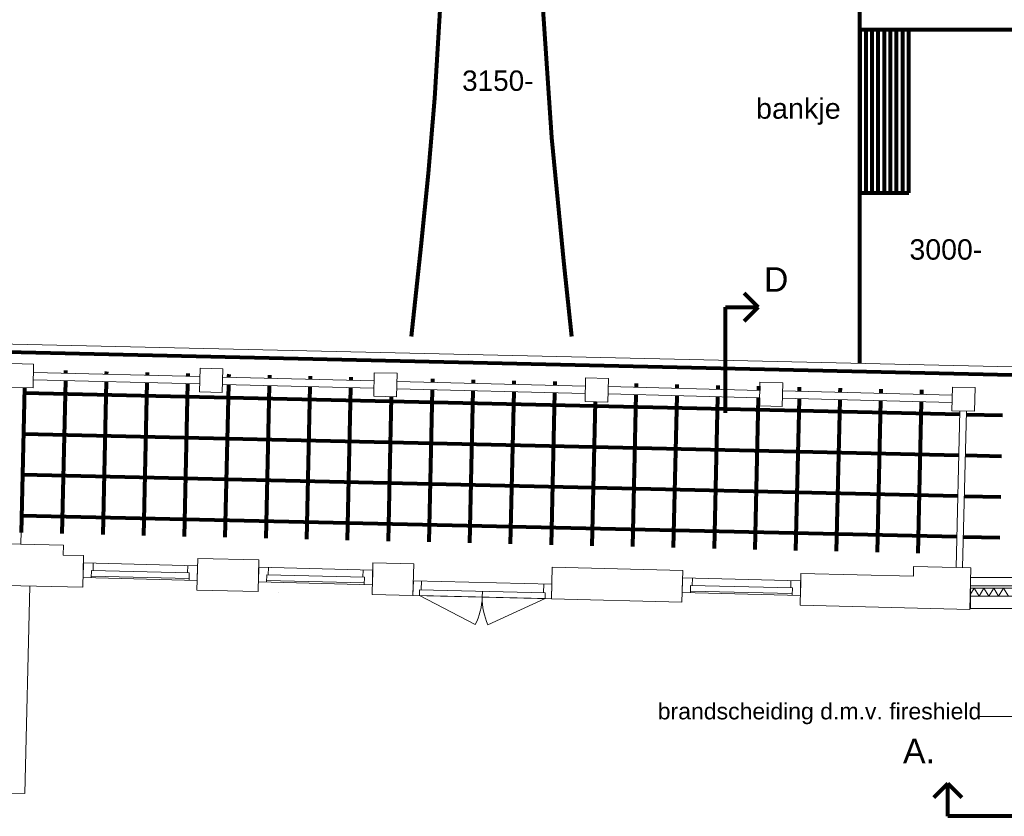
# Model space of a CAD drawing. Header units: millimetres. Extents: x -90830 to 24172, y -102460 to 73669.
# Tile 127 of 198: x -12028 to 47, y 50963 to 60728. Entities that reach past the tile are written whole.
import ezdxf

# ---------------------------------------------------------------- set-up
doc = ezdxf.new("R2010")
doc.units = ezdxf.units.MM
for name, color, linetype, lineweight in [('Algemeen', 253, 'Continuous', 9), ('Algemeen01', 253, 'Continuous', 80), ('B21-BUITENWANDEN_1', 253, 'Continuous', 9), ('B22-BINNENWANDEN_1', 253, 'Continuous', 9), ('B31-WANDOPENING-BUITEN', 253, 'Continuous', 9), ('B32-WANDOPENINGEN-BINNEN_1', 253, 'Continuous', 9), ('K22-BINNENWANDEN_1', 253, 'Continuous', 9), ('K31-WANDOPENING-BUITEN', 253, 'Continuous', 9), ('Standard', 253, 'Continuous', 9)]:
    doc.layers.add(name, color=color, linetype=linetype, lineweight=lineweight)
doc.styles.add('ARIAL', font='arial.ttf')

msp = doc.modelspace()

# ---------------------------------------------------------------- linework, layer by layer
at = {"layer": 'Algemeen'}
msp.add_line((-253, 52185), (150, 52185), dxfattribs=at)
at = {"layer": 'Algemeen01'}
for p, q in [((-1724, 56515), (-1724, 66826)), ((157, 60605), (-1724, 60605)), ((-1124, 60605), (-1724, 60605)), ((-1724, 60605), (-1724, 58605)), ((-1649, 58605), (-1649, 60605)), ((-1574, 58605), (-1574, 60605)), ((-1499, 58605), (-1499, 60605)), ((-1424, 58605), (-1424, 60605)), ((-1349, 58605), (-1349, 60605)), ((-1274, 58605), (-1274, 60605)), ((-1199, 58605), (-1199, 60605)), ((-1124, 58605), (-1124, 60605)), ((-1724, 58605), (-1124, 58605)), ((-2970, 57204), (-3143, 57377)), ((-3372, 55908), (-3372, 57204)), ((-3372, 57204), (-2970, 57204)), ((-2970, 57204), (-3143, 57032)), ((144, 56372), (-12638, 56663)), ((-11465, 56428), (-11466, 56396)), ((-10965, 56416), (-10966, 56383)), ((-10465, 56405), (-10466, 56371)), ((-9965, 56393), (-9966, 56358)), ((-11468, 56306), (-11510, 54428)), ((-10968, 56293), (-11010, 54417)), ((-10468, 56281), (-10511, 54405)), ((-9465, 56382), (-9466, 56346)), ((-8965, 56371), (-8966, 56333)), ((-8466, 56359), (-8466, 56321)), ((-7966, 56348), (-7967, 56309)), ((-6966, 56325), (-6967, 56284)), ((-6466, 56314), (-6467, 56271)), ((-5966, 56302), (-5967, 56259)), ((-5466, 56291), (-5467, 56246)), ((-11970, 56218), (-12010, 54440)), ((-9968, 56268), (-10011, 54394)), ((-9468, 56256), (-9511, 54383)), ((-8968, 56243), (-9011, 54371)), ((-8468, 56231), (-8511, 54360)), ((-7969, 56219), (-8011, 54348)), ((-6969, 56194), (-7011, 54326)), ((-6469, 56181), (-6512, 54314)), ((-5969, 56169), (-6012, 54303)), ((-5469, 56156), (-5512, 54292)), ((-4467, 56268), (-4468, 56222)), ((-3967, 56257), (-3968, 56209)), ((-3467, 56245), (-3468, 56197)), ((-2967, 56234), (-2968, 56184)), ((-2467, 56223), (-2468, 56172)), ((-1967, 56211), (-1968, 56160)), ((-1467, 56200), (-1469, 56147)), ((-968, 56189), (-969, 56135)), ((-499, 55887), (-11971, 56148)), ((-7471, 56106), (-7511, 54337)), ((-4972, 56044), (-5012, 54280)), ((-4470, 56132), (-4512, 54269)), ((-3970, 56119), (-4012, 54257)), ((-3470, 56107), (-3512, 54246)), ((-2970, 56094), (-3013, 54235)), ((-2470, 56082), (-2513, 54223)), ((-1970, 56070), (-2013, 54212)), ((-1471, 56057), (-1513, 54200)), ((-971, 56045), (-1013, 54189)), ((26, 55875), (-419, 55885)), ((-511, 55387), (-11983, 55648)), ((14, 55375), (-431, 55385)), ((-523, 54887), (-11994, 55148)), ((3, 54875), (-443, 54885)), ((-536, 54387), (-12005, 54648)), ((-9, 54375), (-456, 54385)), ((-645, 51366), (-818, 51193)), ((-645, 50963), (-645, 51366)), ((-645, 51366), (-472, 51193)), ((652, 50963), (-645, 50963))]:
    msp.add_line(p, q, dxfattribs=at)
for points in [[(-7237, 67635), (-7231, 67489), (-7202, 67129), (-7131, 66481), (-7042, 65619), (-6934, 64376), (-6917, 64139), (-6895, 63795), (-6861, 63102), (-6842, 62156), (-6861, 61123), (-6940, 59762), (-7019, 58841), (-7107, 57954), (-7226, 56845)], [(-5259, 67344), (-5306, 66913), (-5483, 65187), (-5594, 63718), (-5637, 62598), (-5615, 60918), (-5505, 59284), (-5354, 57732), (-5259, 56845)]]:
    msp.add_lwpolyline(points, dxfattribs=at)
at = {"layer": 'B21-BUITENWANDEN_1'}
for p, q in [((-11492, 54286), (-12192, 54303)), ((-11492, 54286), (-11495, 54166)), ((-11244, 54159), (-11495, 54166)), ((-11254, 53770), (-11244, 54159)), ((-9854, 53736), (-9844, 54125)), ((-9094, 54106), (-9844, 54125)), ((-9104, 53717), (-9094, 54106)), ((-7705, 53683), (-7695, 54071)), ((-7195, 54059), (-7695, 54071)), ((-7205, 53671), (-7195, 54059)), ((-5505, 53629), (-5496, 54016)), ((-3896, 53977), (-5496, 54016)), ((-3906, 53589), (-3896, 53977)), ((-1065, 54026), (-1068, 53906)), ((-365, 54009), (-1065, 54026)), ((-365, 54009), (-377, 53499)), ((-2456, 53552), (-2447, 53941)), ((-1068, 53906), (-2447, 53941)), ((-11254, 53770), (-12203, 53793)), ((-9104, 53717), (-9854, 53736)), ((-377, 53499), (-2456, 53552))]:
    msp.add_line(p, q, dxfattribs=at)
at = {"layer": 'B22-BINNENWANDEN_1'}
for p, q in [((-11903, 53786), (-11965, 51243)), ((-9704, 53732), (-9704, 53732)), ((-8854, 53711), (-8854, 53711)), ((-13141, 51270), (-11965, 51243))]:
    msp.add_line(p, q, dxfattribs=at)
at = {"layer": 'B31-WANDOPENING-BUITEN'}
for p, q in [((-11857, 56505), (-12137, 56512)), ((-11864, 56215), (-11857, 56505)), ((-9818, 56355), (-11859, 56405)), ((-9816, 56455), (-9823, 56165)), ((-9536, 56448), (-9816, 56455)), ((-9536, 56448), (-9543, 56158)), ((-7679, 56401), (-7686, 56112)), ((-7399, 56394), (-7679, 56401)), ((-7399, 56394), (-7406, 56105)), ((-9821, 56265), (-11862, 56315)), ((-7681, 56301), (-9538, 56348)), ((-5090, 56237), (-7401, 56295)), ((-5087, 56337), (-5095, 56047)), ((-4808, 56330), (-5087, 56337)), ((-4808, 56330), (-4815, 56040)), ((-2950, 56284), (-2957, 55994)), ((-2670, 56277), (-2950, 56284)), ((-2670, 56277), (-2678, 55987)), ((-11864, 56215), (-12144, 56222)), ((-9543, 56158), (-9823, 56165)), ((-7683, 56212), (-9541, 56258)), ((-5092, 56147), (-7404, 56205)), ((-2953, 56184), (-4810, 56230)), ((-593, 56125), (-2673, 56177)), ((-597, 55935), (-590, 56225)), ((-310, 56218), (-590, 56225)), ((-318, 55928), (-310, 56218)), ((-7406, 56105), (-7686, 56112)), ((-4815, 56040), (-5095, 56047)), ((-2955, 56094), (-4812, 56140)), ((-595, 56035), (-2675, 56087)), ((-2678, 55987), (-2957, 55994)), ((-318, 55928), (-597, 55935)), ((-497, 55933), (-545, 54013)), ((-418, 55931), (-465, 54011)), ((-9846, 54035), (-11246, 54069)), ((-9949, 53947), (-11148, 53977)), ((-7697, 53981), (-9097, 54016)), ((-9851, 53855), (-11251, 53889)), ((-9950, 53877), (-11150, 53907)), ((-7799, 53894), (-8999, 53923)), ((-2449, 53851), (-3898, 53887)), ((-7702, 53801), (-9101, 53836)), ((-7801, 53824), (-9001, 53854)), ((-7200, 53851), (-7205, 53671)), ((-5501, 53809), (-7200, 53851)), ((-7123, 53739), (-7125, 53669)), ((-5583, 53701), (-7123, 53739)), ((-7100, 53848), (-7103, 53738)), ((-5601, 53811), (-5603, 53701)), ((-5501, 53809), (-5505, 53629)), ((-2551, 53763), (-3801, 53794)), ((-5505, 53629), (-7205, 53671)), ((-5585, 53631), (-7125, 53669)), ((-6353, 53720), (-6355, 53650)), ((-5583, 53701), (-5585, 53631)), ((-2453, 53671), (-3903, 53707)), ((-2553, 53693), (-3802, 53724))]:
    msp.add_line(p, q, dxfattribs=at)
at = {"layer": 'B32-WANDOPENINGEN-BINNEN_1'}
for p, q in [((-11246, 54069), (-11251, 53889)), ((-11151, 53887), (-11148, 53977)), ((-11128, 53976), (-11126, 54066)), ((-9969, 53948), (-9966, 54038)), ((-9846, 54035), (-9851, 53855)), ((-9097, 54016), (-9101, 53836)), ((-8979, 53923), (-8977, 54013)), ((-7819, 53894), (-7817, 53984)), ((-7697, 53981), (-7702, 53801)), ((-9951, 53857), (-9949, 53947)), ((-9001, 53834), (-8999, 53923)), ((-7802, 53804), (-7799, 53894)), ((-3898, 53887), (-3903, 53707)), ((-3781, 53794), (-3778, 53884)), ((-3803, 53704), (-3801, 53794)), ((-2571, 53764), (-2569, 53854)), ((-2553, 53673), (-2551, 53763)), ((-2449, 53851), (-2453, 53671))]:
    msp.add_line(p, q, dxfattribs=at)
at = {"layer": 'K22-BINNENWANDEN_1'}
msp.add_line((146, 56472), (-12636, 56763), dxfattribs=at)
at = {"layer": 'K31-WANDOPENING-BUITEN'}
for p, q in [((-11964, 56218), (-12012, 54298)), ((-6442, 53313), (-7125, 53669)), ((-5585, 53631), (-6286, 53310))]:
    msp.add_line(p, q, dxfattribs=at)
for centre, start, end in [((-7125, 53669), 332.4919, 358.5763), ((-5585, 53631), 178.5763, 204.568)]:
    msp.add_arc(centre, 770, start, end, dxfattribs=at)
at = {"layer": 'Standard'}
for p, q in [((-1667, 60613), (-1667, 60613)), ((-1359, 60608), (-1359, 60608)), ((-1167, 60613), (-1167, 60613)), ((-1445, 58597), (-1445, 58597)), ((177, 53890), (-368, 53890)), ((-368, 53890), (-368, 53790)), ((-368, 53790), (277, 53790)), ((277, 53790), (-368, 53790)), ((-368, 53790), (-368, 53760)), ((-323, 53760), (-368, 53686)), ((277, 53760), (-368, 53760)), ((-368, 53760), (-368, 53660)), ((-368, 53760), (277, 53760)), ((-263, 53660), (-323, 53760)), ((-203, 53760), (-263, 53660)), ((-143, 53660), (-203, 53760)), ((-83, 53760), (-143, 53660)), ((-23, 53660), (-83, 53760)), ((37, 53760), (-23, 53660)), ((97, 53660), (37, 53760)), ((-7205, 53671), (-7705, 53683)), ((-5505, 53629), (-3906, 53589)), ((-368, 53660), (277, 53660)), ((277, 53660), (-368, 53660)), ((-368, 53660), (-368, 53510)), ((-368, 53510), (277, 53510))]:
    msp.add_line(p, q, dxfattribs=at)

# ---------------------------------------------------------------- texts
at = {"layer": 'Algemeen', "attachment_point": 7, "style": 'ARIAL'}
for s, insert, char_height, width in [('\\W0.98;3150-', (-6602, 59852), 250, 1022.92), ('\\W1.01;bankje', (-2998, 59439), 250, 1163.2), ('\\W1.00;3000-', (-1116, 57783), 250, 1025.56), ('\\W0.99;D', (-2901, 57394), 300, 454.07), ('\\W1.01;brandscheiding\\~d.m.v.\\~fireshield', (-4203, 52091), 200, 4050.55), ('\\W0.99;A.', (-1195, 51614), 300, 543.05)]:
    msp.add_mtext(s, dxfattribs=dict(at, insert=insert, char_height=char_height, width=width))

doc.saveas('drawing.dxf')
